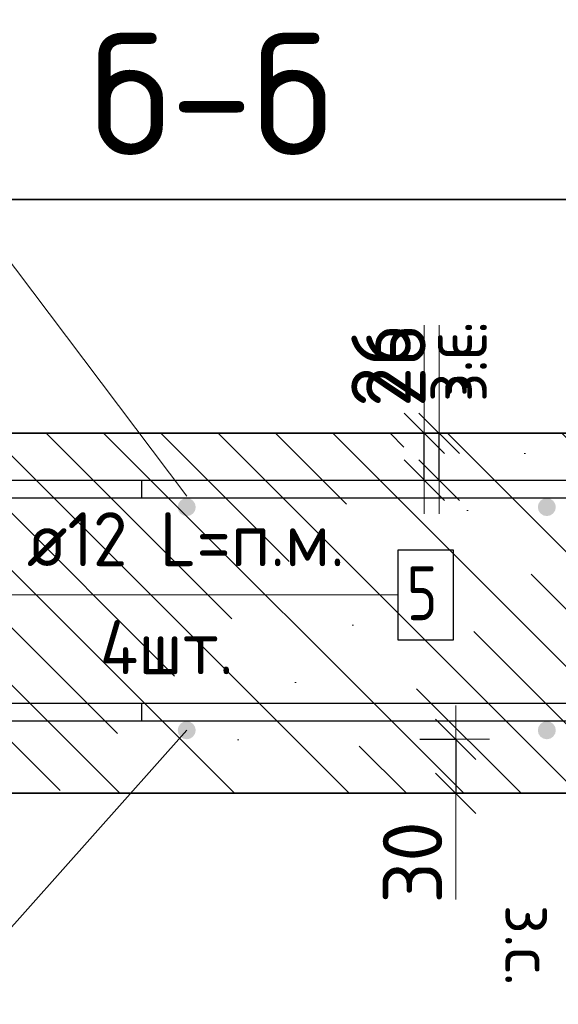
# Model space of a CAD drawing. Header units: metres. Extents: x -38 to 99, y -15 to 21.
# Tile 60 of 88: x 72.375 to 72.674, y 7.225 to 7.772. Entities that reach past the tile are written whole.
import ezdxf

# ---------------------------------------------------------------- set-up
doc = ezdxf.new("R2010")
doc.units = ezdxf.units.M
doc.header["$PDMODE"] = 65
for name, color, linetype, lineweight in [('XR$3$Арм. стержнями верхней зоны', 180, 'Continuous', 35), ('XR$3$Арм. стержнями нижней зоны', 180, 'Continuous', 35), ('XR$3$Арм.стержн. Арматура края', 96, 'Continuous', 35), ('XR$3$Арм.стержн. Доп. арматура', 180, 'Continuous', 35), ('XR$3$Размерная линия_ общее', 7, 'Continuous', 13), ('XR$5$Арм. стержнями верхней зоны', 180, 'Continuous', 35), ('XR$5$Арм. стержнями нижней зоны', 180, 'Continuous', 35), ('XR$5$Арм.стержн. Арматура края', 96, 'Continuous', 35), ('XR$5$Арм.стержн. Доп. арматура', 180, 'Continuous', 35), ('XR$5$Размерная линия_ общее', 7, 'Continuous', 13)]:
    doc.layers.add(name, color=color, linetype=linetype, lineweight=lineweight)
doc.styles.add('ISOCPEUR', font='txt')
doc.dimstyles.new('DIMSTYLE_11', dxfattribs={"dimtxt": 0.033, "dimasz": 0.0375, "dimexe": 0, "dimexo": 0, "dimgap": 0.0165, "dimtad": 2, "dimdec": 0, "dimlfac": 1000, "dimrnd": 1, "dimzin": 12, "dimdsep": 46, "dimtxsty": 'ISOCPEUR', "dimblk1": 'ALL_ML_STRICH', "dimblk2": 'ALL_ML_STRICH', "dimsah": 1, "dimcen": 0, "dimclrd": 7, "dimclre": 256, "dimclrt": 7, "dimadec": 0, "dimazin": 0, "dimtfac": 1, "dimtdec": 0, "dimtix": 1, "dimtmove": 2, "dimatfit": 3, "dimfxl": 0, "dimtvp": 1.2, "dimtzin": 0, "dimlwd": 0, "dimlwe": -3, "dimarcsym": 0})
pattern_1 = [(135, (0, 0), (-0.031819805, -0.031819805), [0.4, -0.05, 0, -0.05]), (135, (-0.01591, -0.01591), (-0.031819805, -0.031819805), [0.8, -0.1, 0.1, -0.1])]

# ---------------------------------------------------------------- blocks, each defined once
blk = doc.blocks.new('ALL_ML_STRICH')
at = {"color": 0, "linetype": 'ByBlock', "lineweight": -2}
for p, q in [((0, -0.5), (0, 0.5)), ((-0.3, -0.3), (0.3, 0.3)), ((-1, 0), (0.5, 0))]:
    blk.add_line(p, q, dxfattribs=at)
blk = doc.blocks.new('*D136')
at = {"layer": 'DEFPOINTS', "color": 7, "linetype": 'Continuous', "lineweight": 13, "transparency": 33554687}
for p in [(72.5769, 7.37188), (72.61689, 7.37188), (72.5769, 7.34188)]:
    blk.add_point(p, dxfattribs=at)
at = {"layer": 'XR$3$Размерная линия_ общее', "color": 253, "linetype": 'Continuous', "lineweight": -2, "true_color": 0xa0a0a0, "transparency": 33554687}
for p, q in [((72.5969, 7.37188), (72.61689, 7.37188)), ((72.5969, 7.34188), (72.61689, 7.34188))]:
    blk.add_line(p, q, dxfattribs=at)
at = {"layer": 'XR$3$Размерная линия_ общее', "color": 7, "linetype": 'Continuous', "lineweight": -2, "transparency": 33554687}
blk.add_line((72.61689, 7.37188), (72.61689, 7.34188), dxfattribs=at)
at = {"layer": 'XR$3$Размерная линия_ общее', "color": 7, "linetype": 'Continuous', "lineweight": 13, "transparency": 33554687, "xscale": 0.0375, "yscale": 0.0375, "zscale": 0.0375}
for p, rotation in [((72.61689, 7.37188), 90), ((72.61689, 7.34188), 270)]:
    blk.add_blockref('ALL_ML_STRICH', p, dxfattribs=dict(at, rotation=rotation))
at = {"layer": 'XR$3$Размерная линия_ общее', "color": 7, "linetype": 'Continuous', "lineweight": 13, "transparency": 33554687, "insert": (72.59289, 7.30345), "char_height": 0.033, "width": 0.066, "attachment_point": 5, "rotation": 90, "style": 'ISOCPEUR'}
blk.add_mtext('\\A1;{30}', dxfattribs=at)
at = {"layer": 'XR$3$Размерная линия_ общее', "color": 7, "linetype": 'Continuous', "lineweight": 13, "transparency": 33554687, "insert": (72.67143, 7.27997), "char_height": 0.027, "width": 0.00135, "attachment_point": 1, "rotation": 270, "line_spacing_factor": 0.60241, "style": 'ISOCPEUR'}
blk.add_mtext('з.с.', dxfattribs=at)
blk = doc.blocks.new('*D142')
at = {"layer": 'DEFPOINTS', "color": 7, "linetype": 'Continuous', "lineweight": 13, "transparency": 33554687}
for p in [(72.56769, 7.54188), (72.56769, 7.51588), (72.60768, 7.51588)]:
    blk.add_point(p, dxfattribs=at)
at = {"layer": 'XR$3$Размерная линия_ общее', "color": 253, "linetype": 'Continuous', "lineweight": -2, "true_color": 0xa0a0a0, "transparency": 33554687}
for p, q in [((72.58769, 7.54188), (72.60768, 7.54188)), ((72.58769, 7.51588), (72.60768, 7.51588))]:
    blk.add_line(p, q, dxfattribs=at)
at = {"layer": 'XR$3$Размерная линия_ общее', "color": 7, "linetype": 'Continuous', "lineweight": -2, "transparency": 33554687}
blk.add_line((72.60768, 7.51588), (72.60768, 7.54188), dxfattribs=at)
at = {"layer": 'XR$3$Размерная линия_ общее', "color": 7, "linetype": 'Continuous', "lineweight": 13, "transparency": 33554687, "xscale": 0.0375, "yscale": 0.0375, "zscale": 0.0375}
for p, rotation in [((72.60768, 7.54188), 90), ((72.60768, 7.51588), 270)]:
    blk.add_blockref('ALL_ML_STRICH', p, dxfattribs=dict(at, rotation=rotation))
at = {"layer": 'XR$3$Размерная линия_ общее', "color": 7, "linetype": 'Continuous', "lineweight": 13, "transparency": 33554687, "insert": (72.60721, 7.55924), "char_height": 0.027, "width": 0.00135, "attachment_point": 1, "rotation": 90, "line_spacing_factor": 0.60241, "style": 'ISOCPEUR'}
blk.add_mtext('з.с.', dxfattribs=at)
at = {"layer": 'XR$3$Размерная линия_ общее', "color": 7, "linetype": 'Continuous', "lineweight": 13, "transparency": 33554687, "insert": (72.58368, 7.5796), "char_height": 0.033, "width": 0.066, "attachment_point": 5, "rotation": 90, "style": 'ISOCPEUR'}
blk.add_mtext('\\A1;{26}', dxfattribs=at)
blk = doc.blocks.new('*D371')
at = {"layer": 'DEFPOINTS', "color": 7, "linetype": 'Continuous', "lineweight": 13, "transparency": 33554687}
for p in [(72.5769, 7.37188), (72.61689, 7.37188), (72.5769, 7.34188)]:
    blk.add_point(p, dxfattribs=at)
at = {"layer": 'XR$5$Размерная линия_ общее', "color": 253, "linetype": 'Continuous', "lineweight": -2, "true_color": 0xa0a0a0, "transparency": 33554687}
for p, q in [((72.5969, 7.37188), (72.61689, 7.37188)), ((72.5969, 7.34188), (72.61689, 7.34188))]:
    blk.add_line(p, q, dxfattribs=at)
at = {"layer": 'XR$5$Размерная линия_ общее', "color": 7, "linetype": 'Continuous', "lineweight": -2, "transparency": 33554687}
blk.add_line((72.61689, 7.37188), (72.61689, 7.34188), dxfattribs=at)
at = {"layer": 'XR$5$Размерная линия_ общее', "color": 7, "linetype": 'Continuous', "lineweight": 13, "transparency": 33554687, "xscale": 0.0375, "yscale": 0.0375, "zscale": 0.0375}
for p, rotation in [((72.61689, 7.37188), 90), ((72.61689, 7.34188), 270)]:
    blk.add_blockref('ALL_ML_STRICH', p, dxfattribs=dict(at, rotation=rotation))
at = {"layer": 'XR$5$Размерная линия_ общее', "color": 7, "linetype": 'Continuous', "lineweight": 13, "transparency": 33554687, "insert": (72.59289, 7.30345), "char_height": 0.033, "width": 0.066, "attachment_point": 5, "rotation": 90, "style": 'ISOCPEUR'}
blk.add_mtext('\\A1;{30}', dxfattribs=at)
at = {"layer": 'XR$5$Размерная линия_ общее', "color": 7, "linetype": 'Continuous', "lineweight": 13, "transparency": 33554687, "insert": (72.67143, 7.27997), "char_height": 0.027, "width": 0.00135, "attachment_point": 1, "rotation": 270, "line_spacing_factor": 0.60241, "style": 'ISOCPEUR'}
blk.add_mtext('з.с.', dxfattribs=at)
blk = doc.blocks.new('*D379')
at = {"layer": 'DEFPOINTS', "color": 7, "linetype": 'Continuous', "lineweight": 13, "transparency": 33554687}
for p in [(72.55948, 7.54188), (72.55948, 7.51588), (72.59947, 7.51588)]:
    blk.add_point(p, dxfattribs=at)
at = {"layer": 'XR$5$Размерная линия_ общее', "color": 253, "linetype": 'Continuous', "lineweight": -2, "true_color": 0xa0a0a0, "transparency": 33554687}
for p, q in [((72.57948, 7.54188), (72.59947, 7.54188)), ((72.57948, 7.51588), (72.59947, 7.51588))]:
    blk.add_line(p, q, dxfattribs=at)
at = {"layer": 'XR$5$Размерная линия_ общее', "color": 7, "linetype": 'Continuous', "lineweight": -2, "transparency": 33554687}
blk.add_line((72.59947, 7.51588), (72.59947, 7.54188), dxfattribs=at)
at = {"layer": 'XR$5$Размерная линия_ общее', "color": 7, "linetype": 'Continuous', "lineweight": 13, "transparency": 33554687, "xscale": 0.0375, "yscale": 0.0375, "zscale": 0.0375}
for p, rotation in [((72.59947, 7.54188), 90), ((72.59947, 7.51588), 270)]:
    blk.add_blockref('ALL_ML_STRICH', p, dxfattribs=dict(at, rotation=rotation))
at = {"layer": 'XR$5$Размерная линия_ общее', "color": 7, "linetype": 'Continuous', "lineweight": 13, "transparency": 33554687, "insert": (72.599, 7.55924), "char_height": 0.027, "width": 0.00135, "attachment_point": 1, "rotation": 90, "line_spacing_factor": 0.60241, "style": 'ISOCPEUR'}
blk.add_mtext('з.с.', dxfattribs=at)
at = {"layer": 'XR$5$Размерная линия_ общее', "color": 7, "linetype": 'Continuous', "lineweight": 13, "transparency": 33554687, "insert": (72.57547, 7.5796), "char_height": 0.033, "width": 0.066, "attachment_point": 5, "rotation": 90, "style": 'ISOCPEUR'}
blk.add_mtext('\\A1;{26}', dxfattribs=at)

msp = doc.modelspace()

# ---------------------------------------------------------------- hatches: boundary and pattern name
at = {"linetype": 'Continuous', "lineweight": 13, "transparency": 33554687}
h = msp.add_hatch(dxfattribs=at)
h.set_pattern_fill('__________540', scale=0.015, style=0, pattern_type=2)
h.set_pattern_definition(pattern_1)
h.paths.add_polyline_path([(72.1675, 7.54188), (72.1675, 7.34188), (72.75595, 7.34188), (72.75595, 7.54188)], flags=0)
h = msp.add_hatch(dxfattribs=at)
h.set_pattern_fill('__________540', scale=0.015, style=0, pattern_type=2)
h.set_pattern_definition(pattern_1)
h.paths.add_polyline_path([(72.1675, 7.54188), (72.1675, 7.34188), (72.75595, 7.34188), (72.75595, 7.54188)], flags=0)
at = {"layer": 'XR$3$Арм. стержнями верхней зоны', "linetype": 'Continuous', "lineweight": 50, "transparency": 33554687}
for points in [[(72.47251, 7.50088), (72.47212, 7.50279), (72.47104, 7.50441), (72.46942, 7.5055), (72.46751, 7.50588), (72.46559, 7.5055), (72.46397, 7.50441), (72.46289, 7.50279), (72.46251, 7.50088), (72.46289, 7.49896), (72.46397, 7.49734), (72.46559, 7.49626), (72.46751, 7.49588), (72.46942, 7.49626), (72.47104, 7.49734), (72.47212, 7.49896)], [(72.67251, 7.50088), (72.67212, 7.50279), (72.67104, 7.50441), (72.66942, 7.5055), (72.66751, 7.50588), (72.66559, 7.5055), (72.66397, 7.50441), (72.66289, 7.50279), (72.66251, 7.50088), (72.66289, 7.49896), (72.66397, 7.49734), (72.66559, 7.49626), (72.66751, 7.49588), (72.66942, 7.49626), (72.67104, 7.49734), (72.67212, 7.49896)]]:
    msp.add_hatch(color=4, dxfattribs=at).paths.add_polyline_path(points)
at = {"layer": 'XR$3$Арм. стержнями нижней зоны', "linetype": 'Continuous', "lineweight": 50, "transparency": 33554687}
for points in [[(72.47251, 7.37688), (72.47212, 7.37879), (72.47104, 7.38041), (72.46942, 7.3815), (72.46751, 7.38188), (72.46559, 7.3815), (72.46397, 7.38041), (72.46289, 7.37879), (72.46251, 7.37688), (72.46289, 7.37496), (72.46397, 7.37334), (72.46559, 7.37226), (72.46751, 7.37188), (72.46942, 7.37226), (72.47104, 7.37334), (72.47212, 7.37496)], [(72.67251, 7.37688), (72.67212, 7.37879), (72.67104, 7.38041), (72.66942, 7.3815), (72.66751, 7.38188), (72.66559, 7.3815), (72.66397, 7.38041), (72.66289, 7.37879), (72.66251, 7.37688), (72.66289, 7.37496), (72.66397, 7.37334), (72.66559, 7.37226), (72.66751, 7.37188), (72.66942, 7.37226), (72.67104, 7.37334), (72.67212, 7.37496)]]:
    msp.add_hatch(color=4, dxfattribs=at).paths.add_polyline_path(points)
at = {"layer": 'XR$5$Арм. стержнями верхней зоны', "linetype": 'Continuous', "lineweight": 50, "transparency": 33554687}
for points in [[(72.47251, 7.50088), (72.47212, 7.50279), (72.47104, 7.50441), (72.46942, 7.5055), (72.46751, 7.50588), (72.46559, 7.5055), (72.46397, 7.50441), (72.46289, 7.50279), (72.46251, 7.50088), (72.46289, 7.49896), (72.46397, 7.49734), (72.46559, 7.49626), (72.46751, 7.49588), (72.46942, 7.49626), (72.47104, 7.49734), (72.47212, 7.49896)], [(72.67251, 7.50088), (72.67212, 7.50279), (72.67104, 7.50441), (72.66942, 7.5055), (72.66751, 7.50588), (72.66559, 7.5055), (72.66397, 7.50441), (72.66289, 7.50279), (72.66251, 7.50088), (72.66289, 7.49896), (72.66397, 7.49734), (72.66559, 7.49626), (72.66751, 7.49588), (72.66942, 7.49626), (72.67104, 7.49734), (72.67212, 7.49896)]]:
    msp.add_hatch(color=4, dxfattribs=at).paths.add_polyline_path(points)
at = {"layer": 'XR$5$Арм. стержнями нижней зоны', "linetype": 'Continuous', "lineweight": 50, "transparency": 33554687}
for points in [[(72.47251, 7.37688), (72.47212, 7.37879), (72.47104, 7.38041), (72.46942, 7.3815), (72.46751, 7.38188), (72.46559, 7.3815), (72.46397, 7.38041), (72.46289, 7.37879), (72.46251, 7.37688), (72.46289, 7.37496), (72.46397, 7.37334), (72.46559, 7.37226), (72.46751, 7.37188), (72.46942, 7.37226), (72.47104, 7.37334), (72.47212, 7.37496)], [(72.67251, 7.37688), (72.67212, 7.37879), (72.67104, 7.38041), (72.66942, 7.3815), (72.66751, 7.38188), (72.66559, 7.3815), (72.66397, 7.38041), (72.66289, 7.37879), (72.66251, 7.37688), (72.66289, 7.37496), (72.66397, 7.37334), (72.66559, 7.37226), (72.66751, 7.37188), (72.66942, 7.37226), (72.67104, 7.37334), (72.67212, 7.37496)]]:
    msp.add_hatch(color=4, dxfattribs=at).paths.add_polyline_path(points)

# ---------------------------------------------------------------- linework, layer by layer
at = {"color": 7, "linetype": 'Continuous', "lineweight": 35, "transparency": 33554687}
for p, q in [((67.91979, 7.67171), (86.41979, 7.67171)), ((72.75595, 7.54188), (72.1675, 7.54188)), ((72.75595, 7.54188), (72.1675, 7.54188)), ((72.1675, 7.34188), (72.75595, 7.34188)), ((72.1675, 7.34188), (72.75595, 7.34188))]:
    msp.add_line(p, q, dxfattribs=at)
at = {"color": 7, "linetype": 'Continuous', "lineweight": 13, "transparency": 33554687}
for p, q in [((72.46751, 7.50688), (72.3436, 7.6713)), ((72.46751, 7.50688), (72.3436, 7.6713)), ((72.59947, 7.54188), (72.59947, 7.60188)), ((72.60768, 7.54188), (72.60768, 7.60188)), ((72.46751, 7.37688), (72.3436, 7.23758)), ((72.46751, 7.37688), (72.3436, 7.23758)), ((72.61689, 7.34188), (72.61689, 7.28288)), ((72.61689, 7.34188), (72.61689, 7.28288))]:
    msp.add_line(p, q, dxfattribs=at)
at = {"layer": 'XR$3$Арм. стержнями верхней зоны', "color": 4, "linetype": 'Continuous', "lineweight": 25, "transparency": 33554687}
for points in [[(72.76095, 7.50588), (72.1875, 7.50588), (72.1875, 7.51588), (72.76095, 7.51588), (72.76095, 7.50588)], [(72.76095, 7.50588), (72.44251, 7.50588), (72.44251, 7.51588), (72.76095, 7.51588), (72.76095, 7.50588)]]:
    msp.add_lwpolyline(points, dxfattribs=at)
at = {"layer": 'XR$3$Арм. стержнями нижней зоны', "color": 4, "linetype": 'Continuous', "lineweight": 25, "transparency": 33554687}
for points in [[(72.76095, 7.38188), (72.1875, 7.38188), (72.1875, 7.39188), (72.76095, 7.39188), (72.76095, 7.38188)], [(72.76095, 7.38188), (72.44251, 7.38188), (72.44251, 7.39188), (72.76095, 7.39188), (72.76095, 7.38188)]]:
    msp.add_lwpolyline(points, dxfattribs=at)
at = {"layer": 'XR$3$Арм.стержн. Арматура края', "color": 4, "linetype": 'Continuous', "lineweight": 25, "transparency": 33554687}
for points in [[(72.6875, 7.38188), (72.21607, 7.38188), (72.21085, 7.3826), (72.20541, 7.3844), (72.20041, 7.3872), (72.19628, 7.39065), (72.19283, 7.39478), (72.19002, 7.39979), (72.18823, 7.40523), (72.1875, 7.41044), (72.1875, 7.48731), (72.18823, 7.49253), (72.19002, 7.49797), (72.19283, 7.50298), (72.19628, 7.5071), (72.20041, 7.51055), (72.20541, 7.51336), (72.21085, 7.51515), (72.21607, 7.51588), (72.6875, 7.51588)], [(72.6875, 7.50588), (72.21676, 7.50588), (72.21313, 7.50537), (72.20946, 7.50416), (72.2061, 7.50228), (72.20338, 7.50001), (72.2011, 7.49728), (72.19922, 7.49392), (72.19801, 7.49026), (72.1975, 7.48662), (72.1975, 7.41113), (72.19801, 7.4075), (72.19922, 7.40383), (72.2011, 7.40048), (72.20338, 7.39775), (72.2061, 7.39547), (72.20946, 7.39359), (72.21313, 7.39238), (72.21676, 7.39188), (72.6875, 7.39188)]]:
    msp.add_lwpolyline(points, dxfattribs=at)
at = {"layer": 'XR$3$Арм.стержн. Доп. арматура', "color": 7, "linetype": 'Continuous', "lineweight": 13, "transparency": 33554687}
msp.add_line((72.35872, 7.45204), (72.58472, 7.45204), dxfattribs=at)
at = {"layer": 'XR$3$Арм.стержн. Доп. арматура', "color": 7, "linetype": 'Continuous', "lineweight": 25, "transparency": 33554687}
msp.add_lwpolyline([(72.58472, 7.42704), (72.61572, 7.42704), (72.61572, 7.47704), (72.58472, 7.47704), (72.58472, 7.42704)], dxfattribs=at)
at = {"layer": 'XR$5$Арм. стержнями верхней зоны', "color": 4, "linetype": 'Continuous', "lineweight": 25, "transparency": 33554687}
for points in [[(72.76095, 7.50588), (72.1875, 7.50588), (72.1875, 7.51588), (72.76095, 7.51588), (72.76095, 7.50588)], [(72.76095, 7.50588), (72.44251, 7.50588), (72.44251, 7.51588), (72.76095, 7.51588), (72.76095, 7.50588)]]:
    msp.add_lwpolyline(points, dxfattribs=at)
at = {"layer": 'XR$5$Арм. стержнями нижней зоны', "color": 4, "linetype": 'Continuous', "lineweight": 25, "transparency": 33554687}
for points in [[(72.76095, 7.38188), (72.1875, 7.38188), (72.1875, 7.39188), (72.76095, 7.39188), (72.76095, 7.38188)], [(72.76095, 7.38188), (72.44251, 7.38188), (72.44251, 7.39188), (72.76095, 7.39188), (72.76095, 7.38188)]]:
    msp.add_lwpolyline(points, dxfattribs=at)
at = {"layer": 'XR$5$Арм.стержн. Арматура края', "color": 4, "linetype": 'Continuous', "lineweight": 25, "transparency": 33554687}
for points in [[(72.6875, 7.38188), (72.21607, 7.38188), (72.21085, 7.3826), (72.20541, 7.3844), (72.20041, 7.3872), (72.19628, 7.39065), (72.19283, 7.39478), (72.19002, 7.39979), (72.18823, 7.40523), (72.1875, 7.41044), (72.1875, 7.48731), (72.18823, 7.49253), (72.19002, 7.49797), (72.19283, 7.50298), (72.19628, 7.5071), (72.20041, 7.51055), (72.20541, 7.51336), (72.21085, 7.51515), (72.21607, 7.51588), (72.6875, 7.51588)], [(72.6875, 7.50588), (72.21676, 7.50588), (72.21313, 7.50537), (72.20946, 7.50416), (72.2061, 7.50228), (72.20338, 7.50001), (72.2011, 7.49728), (72.19922, 7.49392), (72.19801, 7.49026), (72.1975, 7.48662), (72.1975, 7.41113), (72.19801, 7.4075), (72.19922, 7.40383), (72.2011, 7.40048), (72.20338, 7.39775), (72.2061, 7.39547), (72.20946, 7.39359), (72.21313, 7.39238), (72.21676, 7.39188), (72.6875, 7.39188)]]:
    msp.add_lwpolyline(points, dxfattribs=at)
at = {"layer": 'XR$5$Арм.стержн. Доп. арматура', "color": 7, "linetype": 'Continuous', "lineweight": 13, "transparency": 33554687}
msp.add_line((72.35872, 7.45204), (72.58472, 7.45204), dxfattribs=at)
at = {"layer": 'XR$5$Арм.стержн. Доп. арматура', "color": 7, "linetype": 'Continuous', "lineweight": 25, "transparency": 33554687}
msp.add_lwpolyline([(72.58472, 7.42704), (72.61572, 7.42704), (72.61572, 7.47704), (72.58472, 7.47704), (72.58472, 7.42704)], dxfattribs=at)

# ---------------------------------------------------------------- texts
at = {"color": 7, "linetype": 'Continuous', "lineweight": 50, "transparency": 33554687, "insert": (72.48129, 7.73031), "char_height": 0.0675, "width": 0.1725652, "attachment_point": 5, "style": 'ISOCPEUR'}
msp.add_mtext('\\A1;{\\fISOCPEUR|i0|b0;\\H0.067500;\\W1.000000;\\C7;б-б}\\P', dxfattribs=at)
msp.add_mtext('\\A1;{\\fISOCPEUR|i0|b0;\\H0.067500;\\W1.000000;\\C7;б-б}\\P', dxfattribs=at)
at = {"layer": 'XR$3$Арм.стержн. Доп. арматура', "color": 7, "linetype": 'Continuous', "lineweight": 25, "transparency": 33554687, "char_height": 0.03, "attachment_point": 7, "style": 'ISOCPEUR'}
for s, insert, width in [('\\W0.94;ø12 L=п.м.', (72.37872, 7.46804), 0.1999832), ('\\W0.78;5', (72.58972, 7.43804), 0.0326407), ('\\W0.95;4шт. ', (72.41922, 7.40804), 0.1191577)]:
    msp.add_mtext(s, dxfattribs=dict(at, insert=insert, width=width))
at = {"layer": 'XR$5$Арм.стержн. Доп. арматура', "color": 7, "linetype": 'Continuous', "lineweight": 25, "transparency": 33554687, "char_height": 0.03, "attachment_point": 7, "style": 'ISOCPEUR'}
for s, insert, width in [('\\W0.94;ø12 L=п.м.', (72.37872, 7.46804), 0.1999832), ('\\W0.78;5', (72.58972, 7.43804), 0.0326407), ('\\W0.95;4шт. ', (72.41922, 7.40804), 0.1191577)]:
    msp.add_mtext(s, dxfattribs=dict(at, insert=insert, width=width))

# ---------------------------------------------------------------- dimensions: what is measured, and where the dimension line sits
at = {"layer": 'XR$3$Размерная линия_ общее', "color": 7, "linetype": 'Continuous', "lineweight": 13, "transparency": 33554687}
for base, p1, p2, angle, picture, middle in [((72.60768, 7.54188), (72.58769, 7.51588), (72.58769, 7.54188), 90, '*D142', (72.58368, 7.5796)), ((72.61689, 7.34188), (72.5969, 7.37188), (72.5969, 7.34188), 270, '*D136', (72.59289, 7.30345))]:
    dim = msp.add_linear_dim(base=base, p1=p1, p2=p2, angle=angle, text='<>\\Xз.с.', dimstyle='DIMSTYLE_11', override={"dimpost": '<>', "dimclrd": 7, "dimclre": 253, "dimclrt": 7, "dimlwd": 0, "dimlwe": 65533}, dxfattribs=at)
    dim.commit()
    dim.dimension.update_dxf_attribs({"geometry": picture, "text_midpoint": middle, "dimtype": 160})
at = {"layer": 'XR$5$Размерная линия_ общее', "color": 7, "linetype": 'Continuous', "lineweight": 13, "transparency": 33554687}
for base, p1, p2, angle, picture, middle in [((72.59947, 7.54188), (72.57948, 7.51588), (72.57948, 7.54188), 90, '*D379', (72.57547, 7.5796)), ((72.61689, 7.34188), (72.5969, 7.37188), (72.5969, 7.34188), 270, '*D371', (72.59289, 7.30345))]:
    dim = msp.add_linear_dim(base=base, p1=p1, p2=p2, angle=angle, text='<>\\Xз.с.', dimstyle='DIMSTYLE_11', override={"dimpost": '<>', "dimclrd": 7, "dimclre": 253, "dimclrt": 7, "dimlwd": 0, "dimlwe": 65533}, dxfattribs=at)
    dim.commit()
    dim.dimension.update_dxf_attribs({"geometry": picture, "text_midpoint": middle, "dimtype": 160})

doc.saveas('drawing.dxf')
